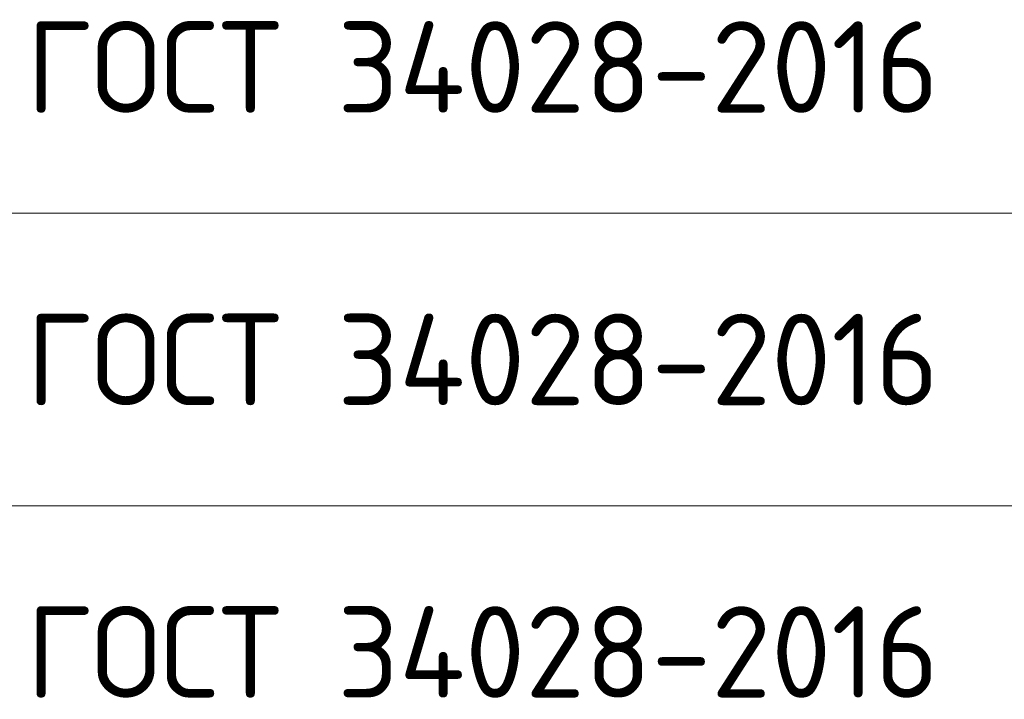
# Model space of a CAD drawing. Header units: metres. Extents: x -38 to 97, y -15 to 21.
# Tile 221 of 256: x 70.33 to 73.02, y 9.54 to 11.4. Entities that reach past the tile are written whole.
import ezdxf

# ---------------------------------------------------------------- set-up
doc = ezdxf.new("R2010")
doc.units = ezdxf.units.M
doc.layers.add('XR$6$Текст_ примечание', color=7, linetype='Continuous', lineweight=13)
doc.styles.add('ISOCPEUR', font='txt')

msp = doc.modelspace()

# ---------------------------------------------------------------- linework, layer by layer
at = {"layer": 'XR$6$Текст_ примечание', "color": 7, "linetype": 'Continuous', "lineweight": 13, "transparency": 33554687}
for p, q in [((86.4198, 10.8717), (67.9198, 10.8717)), ((86.4198, 10.0717), (67.9198, 10.0717))]:
    msp.add_line(p, q, dxfattribs=at)

# ---------------------------------------------------------------- texts
at = {"layer": 'XR$6$Текст_ примечание', "color": 7, "linetype": 'Continuous', "lineweight": 35, "transparency": 33554687, "char_height": 0.25, "width": 2.743715, "attachment_point": 7, "style": 'ISOCPEUR'}
for insert in [(70.3506, 11.1467), (70.3506, 10.3467), (70.3506, 9.5467)]:
    msp.add_mtext('\\W0.96;ГОСТ 34028-2016', dxfattribs=dict(at, insert=insert))

doc.saveas('drawing.dxf')
